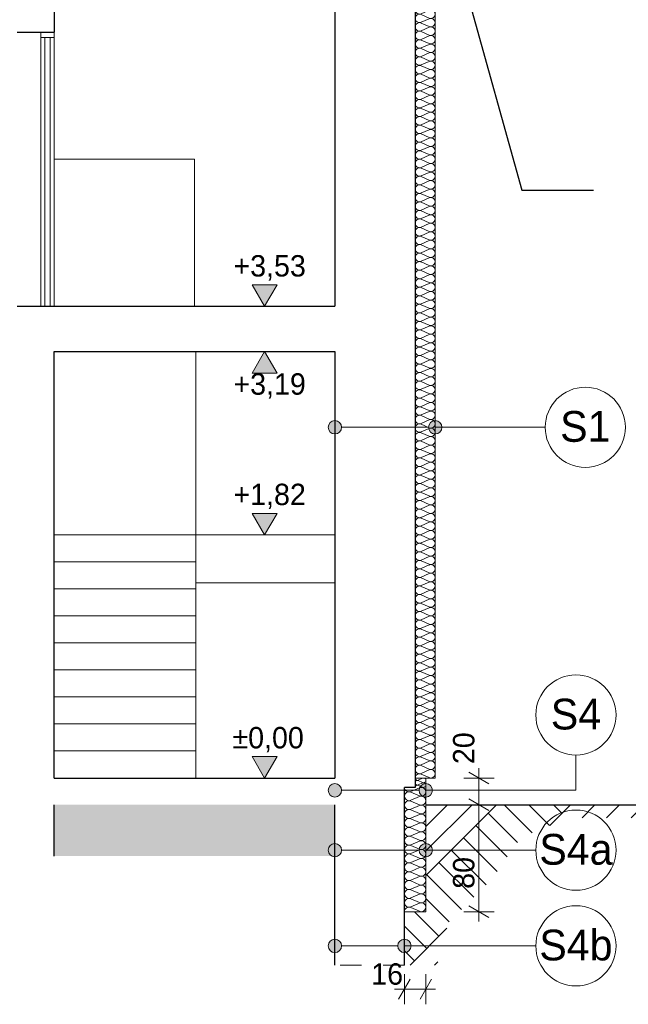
# Model space of a CAD drawing. Extents: x -547885 to -186295, y -25370 to 156194.
# Tile 106 of 256: x -474980 to -470429, y -14023 to -6656. Entities that reach past the tile are written whole.
import ezdxf

# ---------------------------------------------------------------- set-up
doc = ezdxf.new("R2010")
doc.units = 0
doc.header["$MEASUREMENT"] = 0
doc.linetypes.add('Przerywana', pattern=[320, 160, -160])
for name, color, linetype in [('Arch ocieplenie', 7, 'Continuous'), ('Arch opisy', 7, 'Continuous'), ('INWENT WYMIARY', 7, 'Continuous')]:
    doc.layers.add(name, color=color, linetype=linetype)
for name, color, linetype, lineweight in [('Arch ocieplenie_Nr_Pióra__100', 2, 'Continuous', 13), ('Arch opisy_Nr_Pióra__1', 7, 'Continuous', 25), ('Arch opisy_Nr_Pióra__21', 7, 'Continuous', 9), ('Arch stropy_Nr_Pióra__1', 7, 'Continuous', 25), ('arch wypelnienia_Nr_Pióra__18', 9, 'Continuous', 15), ('arch wypelnienia_Nr_Pióra__21', 7, 'Continuous', 9), ('INWENT OPISY_Nr_Pióra__21', 7, 'Continuous', 9), ('INWENT TEREN_Nr_Pióra__1', 7, 'Continuous', 25), ('INWENT WYMIARY_Nr_Pióra__21', 7, 'Continuous', 9), ('INWENT. DRZWI_Nr_Pióra__5', 7, 'Continuous', 13), ('INWENT.ŚCIANY_Nr_Pióra__1', 7, 'Continuous', 25), ('INWENT.ŚCIANY_Nr_Pióra__21', 7, 'Continuous', 9), ('Istniejące schody_Nr_Pióra__5', 7, 'Continuous', 13)]:
    doc.layers.add(name, color=color, linetype=linetype, lineweight=lineweight)
doc.layers.add('Arch ocieplenie_Nr_Pióra__9', color=7, linetype='Continuous', lineweight=9, true_color=0x3dad99)
doc.layers.add('Arch wykończenie_Nr_Pióra__3', color=7, linetype='Continuous', lineweight=18, true_color=0xff6600)
doc.styles.add('GENERATED_STYLE_2', font='txt')
doc.styles.add('GENERATED_STYLE_7', font='txt')
doc.dimstyles.new('GENERATED_STYLE__14', dxfattribs={"dimtxt": 0.18, "dimasz": 182.4, "dimexe": 0.18, "dimexo": 0.0625, "dimgap": 0.09, "dimtad": 0, "dimtih": 1, "dimtoh": 1, "dimdec": 4, "dimzin": 0, "dimdsep": 46, "dimcen": 0.09, "dimadec": 0, "dimazin": 0, "dimtfac": 1, "dimtdec": 4, "dimtmove": 0, "dimatfit": 3, "dimldrblk": 'ARROWHEAD_5', "dimfxl": 0, "dimtolj": 1, "dimtzin": 0, "dimarcsym": 0})
doc.dimstyles.new('GENERATED_STYLE__5', dxfattribs={"dimtxt": 160.000002, "dimasz": 114, "dimexe": 0.18, "dimexo": 0, "dimgap": 0.09, "dimtad": 1, "dimtih": 1, "dimtoh": 1, "dimdec": 0, "dimlfac": 0.1, "dimzin": 0, "dimdsep": 46, "dimtxsty": 'GENERATED_STYLE_2', "dimblk": 'ARROWHEAD_2', "dimblk1": 'ARROWHEAD_2', "dimblk2": 'ARROWHEAD_2', "dimcen": 0.09, "dimclrd": 7, "dimclre": 7, "dimclrt": 7, "dimazin": 0, "dimtfac": 1, "dimtdec": 4, "dimtmove": 0, "dimatfit": 3, "dimfxl": 0, "dimtolj": 1, "dimtzin": 0, "dimarcsym": 0})
doc.dimstyles.new('GENERATED_STYLE__6', dxfattribs={"dimtxt": 160.000002, "dimasz": 114, "dimexe": 0.18, "dimexo": 0, "dimgap": 0.09, "dimtad": 1, "dimdec": 0, "dimlfac": 0.1, "dimzin": 0, "dimdsep": 46, "dimtxsty": 'GENERATED_STYLE_2', "dimblk": 'ARROWHEAD_2', "dimblk1": 'ARROWHEAD_2', "dimblk2": 'ARROWHEAD_2', "dimcen": 0.09, "dimclrd": 7, "dimclre": 7, "dimclrt": 7, "dimazin": 0, "dimtfac": 1, "dimtdec": 4, "dimtmove": 2, "dimatfit": 3, "dimfxl": 0, "dimtolj": 1, "dimtzin": 0, "dimarcsym": 0})

# ---------------------------------------------------------------- blocks, each defined once
blk = doc.blocks.new('Izolacja cieplna 14_111', base_point=(-472023.3, -6199.6))
at = {"layer": 'Arch ocieplenie_Nr_Pióra__9', "linetype": 'Continuous'}
for p, q in [((-471918, -6202.3), (-471978.6, -6228.9)), ((-471978.6, -6234.2), (-471918, -6260.8)), ((-471918, -6266.2), (-471978.6, -6292.7)), ((-471978.6, -6298.1), (-471918, -6324.6)), ((-471918, -6330), (-471978.6, -6356.6)), ((-471978.6, -6361.9), (-471918, -6388.5)), ((-471918, -6393.9), (-471978.6, -6420.4)), ((-471978.6, -6425.8), (-471918, -6452.3)), ((-471918, -6457.7), (-471978.6, -6484.3)), ((-471978.6, -6489.6), (-471918, -6516.2)), ((-471918, -6521.6), (-471978.6, -6548.1)), ((-471978.6, -6553.5), (-471918, -6580.1)), ((-471918, -6585.4), (-471978.6, -6612)), ((-471978.6, -6617.3), (-471918, -6643.9)), ((-471918, -6649.3), (-471978.6, -6675.8)), ((-471978.6, -6681.2), (-471918, -6707.8)), ((-471918, -6713.1), (-471978.6, -6739.7)), ((-471978.6, -6745.1), (-471918, -6771.6)), ((-471918, -6777), (-471978.6, -6803.5)), ((-471978.6, -6808.9), (-471918, -6835.5)), ((-471918, -6840.8), (-471978.6, -6867.4)), ((-471978.6, -6872.8), (-471918, -6899.3)), ((-471918, -6904.7), (-471978.6, -6931.3)), ((-471978.6, -6936.6), (-471918, -6963.2)), ((-471918, -6968.5), (-471978.6, -6995.1)), ((-471978.6, -7000.5), (-471918, -7027)), ((-471918, -7032.4), (-471978.6, -7059)), ((-471978.6, -7064.3), (-471918, -7090.9)), ((-471918, -7096.3), (-471978.6, -7122.8)), ((-471978.6, -7128.2), (-471918, -7154.7)), ((-471918, -7160.1), (-471978.6, -7186.7)), ((-471978.6, -7192), (-471918, -7218.6)), ((-471918, -7224), (-471978.6, -7250.5)), ((-471978.6, -7255.9), (-471918, -7282.5)), ((-471918, -7287.8), (-471978.6, -7314.4)), ((-471978.6, -7319.7), (-471918, -7346.3)), ((-471918, -7351.7), (-471978.6, -7378.2)), ((-471978.6, -7383.6), (-471918, -7410.2)), ((-471918, -7415.5), (-471978.6, -7442.1)), ((-471978.6, -7447.5), (-471918, -7474)), ((-471918, -7479.4), (-471978.6, -7505.9)), ((-471978.6, -7511.3), (-471918, -7537.9)), ((-471918, -7543.2), (-471978.6, -7569.8)), ((-471978.6, -7575.2), (-471918, -7601.7)), ((-471918, -7607.1), (-471978.6, -7633.7)), ((-471978.6, -7639), (-471918, -7665.6)), ((-471918, -7670.9), (-471978.6, -7697.5)), ((-471978.6, -7702.9), (-471918, -7729.4)), ((-471918, -7734.8), (-471978.6, -7761.4)), ((-471978.6, -7766.7), (-471918, -7793.3)), ((-471918, -7798.7), (-471978.6, -7825.2)), ((-471978.6, -7830.6), (-471918, -7857.1)), ((-471918, -7862.5), (-471978.6, -7889.1)), ((-471978.6, -7894.4), (-471918, -7921)), ((-471918, -7926.4), (-471978.6, -7952.9)), ((-471978.6, -7958.3), (-471918, -7984.8)), ((-471918, -7990.2), (-471978.6, -8016.8)), ((-471978.6, -8022.1), (-471918, -8048.7)), ((-471918, -8054.1), (-471978.6, -8080.6)), ((-471978.6, -8086), (-471918, -8112.6)), ((-471918, -8117.9), (-471978.6, -8144.5)), ((-471978.6, -8149.8), (-471918, -8176.4)), ((-471918, -8181.8), (-471978.6, -8208.3)), ((-471978.6, -8213.7), (-471918, -8240.3)), ((-471918, -8245.6), (-471978.6, -8272.2)), ((-471978.6, -8277.6), (-471918, -8304.1)), ((-471918, -8309.5), (-471978.6, -8336)), ((-471978.6, -8341.4), (-471918, -8368)), ((-471918, -8373.3), (-471978.6, -8399.9)), ((-471978.6, -8405.3), (-471918, -8431.8)), ((-471918, -8437.2), (-471978.6, -8463.8)), ((-471978.6, -8469.1), (-471918, -8495.7)), ((-471918, -8501), (-471978.6, -8527.6)), ((-471978.6, -8533), (-471918, -8559.5)), ((-471918, -8564.9), (-471978.6, -8591.5)), ((-471978.6, -8596.8), (-471918, -8623.4)), ((-471918, -8628.8), (-471978.6, -8655.3)), ((-471978.6, -8660.7), (-471918, -8687.2)), ((-471918, -8692.6), (-471978.6, -8719.2)), ((-471978.6, -8724.5), (-471918, -8751.1)), ((-471918, -8756.5), (-471978.6, -8783)), ((-471978.6, -8788.4), (-471918, -8815)), ((-471918, -8820.3), (-471978.6, -8846.9)), ((-471978.6, -8852.2), (-471918, -8878.8)), ((-471918, -8884.2), (-471978.6, -8910.7)), ((-471978.6, -8916.1), (-471918, -8942.7)), ((-471918, -8948), (-471978.6, -8974.6)), ((-471978.6, -8980), (-471918, -9006.5)), ((-471918, -9011.9), (-471978.6, -9038.4)), ((-471978.6, -9043.8), (-471918, -9070.4)), ((-471918, -9075.7), (-471978.6, -9102.3)), ((-471978.6, -9107.7), (-471918, -9134.2)), ((-471918, -9139.6), (-471978.6, -9166.2)), ((-471978.6, -9171.5), (-471918, -9198.1)), ((-471918, -9203.4), (-471978.6, -9230)), ((-471978.6, -9235.4), (-471918, -9261.9)), ((-471918, -9267.3), (-471978.6, -9293.9)), ((-471978.6, -9299.2), (-471918, -9325.8)), ((-471918, -9331.2), (-471978.6, -9357.7)), ((-471978.6, -9363.1), (-471918, -9389.6)), ((-471918, -9395), (-471978.6, -9421.6)), ((-471978.6, -9426.9), (-471918, -9453.5)), ((-471918, -9458.9), (-471978.6, -9485.4)), ((-471978.6, -9490.8), (-471918, -9517.3)), ((-471918, -9522.7), (-471978.6, -9549.3)), ((-471978.6, -9554.6), (-471918, -9581.2)), ((-471918, -9586.6), (-471978.6, -9613.1)), ((-471978.6, -9618.5), (-471918, -9645.1)), ((-471918, -9650.4), (-471978.6, -9677)), ((-471978.6, -9682.3), (-471918, -9708.9)), ((-471918, -9714.3), (-471978.6, -9740.8)), ((-471978.6, -9746.2), (-471918, -9772.8)), ((-471918, -9778.1), (-471978.6, -9804.7)), ((-471978.6, -9810.1), (-471918, -9836.6)), ((-471918, -9842), (-471978.6, -9868.5)), ((-471978.6, -9873.9), (-471918, -9900.5)), ((-471918, -9905.8), (-471978.6, -9932.4)), ((-471978.6, -9937.8), (-471918, -9964.3)), ((-471918, -9969.7), (-471978.6, -9996.3)), ((-471978.6, -10001.6), (-471918, -10028.2)), ((-471918, -10033.5), (-471978.6, -10060.1)), ((-471978.6, -10065.5), (-471918, -10092)), ((-471918, -10097.4), (-471978.6, -10124)), ((-471978.6, -10129.3), (-471918, -10155.9)), ((-471918, -10161.3), (-471978.6, -10187.8)), ((-471978.6, -10193.2), (-471918, -10219.7)), ((-471918, -10225.1), (-471978.6, -10251.7)), ((-471978.6, -10257), (-471918, -10283.6)), ((-471918, -10289), (-471978.6, -10315.5)), ((-471978.6, -10320.9), (-471918, -10347.5)), ((-471918, -10352.8), (-471978.6, -10379.4)), ((-471978.6, -10384.7), (-471918, -10411.3)), ((-471918, -10416.7), (-471978.6, -10443.2)), ((-471978.6, -10448.6), (-471918, -10475.2)), ((-471918, -10480.5), (-471978.6, -10507.1)), ((-471978.6, -10512.5), (-471918, -10539)), ((-471918, -10544.4), (-471978.6, -10570.9)), ((-471978.6, -10576.3), (-471918, -10602.9)), ((-471918, -10608.2), (-471978.6, -10634.8)), ((-471978.6, -10640.2), (-471918, -10666.7)), ((-471918, -10672.1), (-471978.6, -10698.7)), ((-471978.6, -10704), (-471918, -10730.6)), ((-471918, -10735.9), (-471978.6, -10762.5)), ((-471978.6, -10767.9), (-471918, -10794.4)), ((-471918, -10799.8), (-471978.6, -10826.4)), ((-471978.6, -10831.7), (-471918, -10858.3)), ((-471918, -10863.7), (-471978.6, -10890.2)), ((-471978.6, -10895.6), (-471918, -10922.1)), ((-471918, -10927.5), (-471978.6, -10954.1)), ((-471978.6, -10959.4), (-471918, -10986)), ((-471918, -10991.4), (-471978.6, -11017.9)), ((-471978.6, -11023.3), (-471918, -11049.8)), ((-471918, -11055.2), (-471978.6, -11081.8)), ((-471978.6, -11087.1), (-471918, -11113.7)), ((-471918, -11119.1), (-471978.6, -11145.6)), ((-471978.6, -11151), (-471918, -11177.6)), ((-471918, -11182.9), (-471978.6, -11209.5)), ((-471978.6, -11214.8), (-471918, -11241.4)), ((-471918, -11246.8), (-471978.6, -11273.3)), ((-471978.6, -11278.7), (-471918, -11305.3)), ((-471918, -11310.6), (-471978.6, -11337.2)), ((-471978.6, -11342.6), (-471918, -11369.1)), ((-471918, -11374.5), (-471978.6, -11401)), ((-471978.6, -11406.4), (-471918, -11433)), ((-471918, -11438.3), (-471978.6, -11464.9)), ((-471978.6, -11470.3), (-471918, -11496.8)), ((-471918, -11502.2), (-471978.6, -11528.8)), ((-471978.6, -11534.1), (-471918, -11560.7)), ((-471918, -11566), (-471978.6, -11592.6)), ((-471978.6, -11598), (-471918, -11624.5)), ((-471918, -11629.9), (-471978.6, -11656.5)), ((-471978.6, -11661.8), (-471918, -11688.4)), ((-471918, -11693.8), (-471978.6, -11720.3)), ((-471978.6, -11725.7), (-471918, -11752.2)), ((-471918, -11757.6), (-471978.6, -11784.2)), ((-471978.6, -11789.5), (-471918, -11816.1)), ((-471918, -11821.5), (-471978.6, -11848)), ((-471978.6, -11853.4), (-471918, -11880)), ((-471918, -11885.3), (-471978.6, -11911.9)), ((-471978.6, -11917.2), (-471918, -11943.8)), ((-471918, -11949.2), (-471978.6, -11975.7)), ((-471978.6, -11981.1), (-471918, -12007.7)), ((-471918, -12013), (-471978.6, -12039.6)), ((-471978.6, -12045), (-471918, -12071.5)), ((-471918, -12076.9), (-471978.6, -12103.4)), ((-471978.6, -12108.8), (-471918, -12135.4)), ((-471918, -12140.7), (-471978.6, -12167.3)), ((-471978.6, -12172.7), (-471918, -12199.2)), ((-471918, -12204.6), (-471978.6, -12231.2)), ((-471978.6, -12236.5), (-471918, -12263.1)), ((-471918, -12268.4), (-471978.6, -12295)), ((-471978.6, -12300.4), (-471918, -12326.9))]:
    blk.add_line(p, q, dxfattribs=at)
for centre, start_param, end_param in [((-471991.4, -6263.5), 2.7288, 6.695979), ((-471991.4, -6199.6), 4.712389, 6.695979), ((-471905.2, -6231.5), 5.870392, 9.837571), ((-471905.2, -6295.4), 5.870392, 9.837571), ((-471991.4, -6327.3), 2.7288, 6.695979), ((-471905.2, -6359.2), 5.870392, 9.837571), ((-471991.4, -6391.2), 2.7288, 6.695979), ((-471905.2, -6423.1), 5.870392, 9.837571), ((-471991.4, -6455), 2.7288, 6.695979), ((-471905.2, -6487), 5.870392, 9.837571), ((-471991.4, -6518.9), 2.7288, 6.695979), ((-471991.4, -6582.7), 2.7288, 6.695979), ((-471905.2, -6550.8), 5.870392, 9.837571), ((-471991.4, -6646.6), 2.7288, 6.695979), ((-471905.2, -6614.7), 5.870392, 9.837571), ((-471991.4, -6710.4), 2.7288, 6.695979), ((-471905.2, -6678.5), 5.870392, 9.837571), ((-471991.4, -6774.3), 2.7288, 6.695979), ((-471905.2, -6742.4), 5.870392, 9.837571), ((-471905.2, -6806.2), 5.870392, 9.837571), ((-471991.4, -6838.2), 2.7288, 6.695979), ((-471905.2, -6870.1), 5.870392, 9.837571), ((-471991.4, -6902), 2.7288, 6.695979), ((-471905.2, -6933.9), 5.870392, 9.837571), ((-471991.4, -6965.9), 2.7288, 6.695979), ((-471991.4, -7029.7), 2.7288, 6.695979), ((-471905.2, -6997.8), 5.870392, 9.837571), ((-471991.4, -7093.6), 2.7288, 6.695979), ((-471905.2, -7061.6), 5.870392, 9.837571), ((-471991.4, -7157.4), 2.7288, 6.695979), ((-471905.2, -7125.5), 5.870392, 9.837571), ((-471991.4, -7221.3), 2.7288, 6.695979), ((-471905.2, -7189.4), 5.870392, 9.837571), ((-471905.2, -7253.2), 5.870392, 9.837571), ((-471991.4, -7285.1), 2.7288, 6.695979), ((-471905.2, -7317.1), 5.870392, 9.837571), ((-471991.4, -7349), 2.7288, 6.695979), ((-471905.2, -7380.9), 5.870392, 9.837571), ((-471991.4, -7412.8), 2.7288, 6.695979), ((-471905.2, -7444.8), 5.870392, 9.837571), ((-471991.4, -7476.7), 2.7288, 6.695979), ((-471991.4, -7540.6), 2.7288, 6.695979), ((-471905.2, -7508.6), 5.870392, 9.837571), ((-471991.4, -7604.4), 2.7288, 6.695979), ((-471905.2, -7572.5), 5.870392, 9.837571), ((-471991.4, -7668.3), 2.7288, 6.695979), ((-471905.2, -7636.3), 5.870392, 9.837571), ((-471991.4, -7732.1), 2.7288, 6.695979), ((-471905.2, -7700.2), 5.870392, 9.837571), ((-471905.2, -7764), 5.870392, 9.837571), ((-471991.4, -7796), 2.7288, 6.695979), ((-471905.2, -7827.9), 5.870392, 9.837571), ((-471991.4, -7859.8), 2.7288, 6.695979), ((-471905.2, -7891.7), 5.870392, 9.837571), ((-471991.4, -7923.7), 2.7288, 6.695979), ((-471991.4, -7987.5), 2.7288, 6.695979), ((-471905.2, -7955.6), 5.870392, 9.837571), ((-471991.4, -8051.4), 2.7288, 6.695979), ((-471905.2, -8019.5), 5.870392, 9.837571), ((-471991.4, -8115.2), 2.7288, 6.695979), ((-471905.2, -8083.3), 5.870392, 9.837571), ((-471991.4, -8179.1), 2.7288, 6.695979), ((-471905.2, -8147.2), 5.870392, 9.837571), ((-471905.2, -8211), 5.870392, 9.837571), ((-471991.4, -8242.9), 2.7288, 6.695979), ((-471905.2, -8274.9), 5.870392, 9.837571), ((-471991.4, -8306.8), 2.7288, 6.695979), ((-471905.2, -8338.7), 5.870392, 9.837571), ((-471991.4, -8370.7), 2.7288, 6.695979), ((-471905.2, -8402.6), 5.870392, 9.837571), ((-471991.4, -8434.5), 2.7288, 6.695979), ((-471991.4, -8498.4), 2.7288, 6.695979), ((-471905.2, -8466.4), 5.870392, 9.837571), ((-471991.4, -8562.2), 2.7288, 6.695979), ((-471905.2, -8530.3), 5.870392, 9.837571), ((-471991.4, -8626.1), 2.7288, 6.695979), ((-471905.2, -8594.1), 5.870392, 9.837571), ((-471991.4, -8689.9), 2.7288, 6.695979), ((-471905.2, -8658), 5.870392, 9.837571), ((-471905.2, -8721.9), 5.870392, 9.837571), ((-471991.4, -8753.8), 2.7288, 6.695979), ((-471905.2, -8785.7), 5.870392, 9.837571), ((-471991.4, -8817.6), 2.7288, 6.695979), ((-471905.2, -8849.6), 5.870392, 9.837571), ((-471991.4, -8881.5), 2.7288, 6.695979), ((-471991.4, -8945.3), 2.7288, 6.695979), ((-471905.2, -8913.4), 5.870392, 9.837571), ((-471991.4, -9009.2), 2.7288, 6.695979), ((-471905.2, -8977.3), 5.870392, 9.837571), ((-471991.4, -9073.1), 2.7288, 6.695979), ((-471905.2, -9041.1), 5.870392, 9.837571), ((-471991.4, -9136.9), 2.7288, 6.695979), ((-471905.2, -9105), 5.870392, 9.837571), ((-471905.2, -9168.8), 5.870392, 9.837571), ((-471991.4, -9200.8), 2.7288, 6.695979), ((-471905.2, -9232.7), 5.870392, 9.837571), ((-471991.4, -9264.6), 2.7288, 6.695979), ((-471905.2, -9296.5), 5.870392, 9.837571), ((-471991.4, -9328.5), 2.7288, 6.695979), ((-471905.2, -9360.4), 5.870392, 9.837571), ((-471991.4, -9392.3), 2.7288, 6.695979), ((-471991.4, -9456.2), 2.7288, 6.695979), ((-471905.2, -9424.2), 5.870392, 9.837571), ((-471991.4, -9520), 2.7288, 6.695979), ((-471905.2, -9488.1), 5.870392, 9.837571), ((-471991.4, -9583.9), 2.7288, 6.695979), ((-471905.2, -9552), 5.870392, 9.837571), ((-471991.4, -9647.7), 2.7288, 6.695979), ((-471905.2, -9615.8), 5.870392, 9.837571), ((-471905.2, -9679.7), 5.870392, 9.837571), ((-471991.4, -9711.6), 2.7288, 6.695979), ((-471905.2, -9743.5), 5.870392, 9.837571), ((-471991.4, -9775.4), 2.7288, 6.695979), ((-471905.2, -9807.4), 5.870392, 9.837571), ((-471991.4, -9839.3), 2.7288, 6.695979), ((-471991.4, -9903.2), 2.7288, 6.695979), ((-471905.2, -9871.2), 5.870392, 9.837571), ((-471991.4, -9967), 2.7288, 6.695979), ((-471905.2, -9935.1), 5.870392, 9.837571), ((-471991.4, -10030.9), 2.7288, 6.695979), ((-471905.2, -9998.9), 5.870392, 9.837571), ((-471991.4, -10094.7), 2.7288, 6.695979), ((-471905.2, -10062.8), 5.870392, 9.837571), ((-471905.2, -10126.6), 5.870392, 9.837571), ((-471991.4, -10158.6), 2.7288, 6.695979), ((-471905.2, -10190.5), 5.870392, 9.837571), ((-471991.4, -10222.4), 2.7288, 6.695979), ((-471905.2, -10254.4), 5.870392, 9.837571), ((-471991.4, -10286.3), 2.7288, 6.695979), ((-471905.2, -10318.2), 5.870392, 9.837571), ((-471991.4, -10350.1), 2.7288, 6.695979), ((-471991.4, -10414), 2.7288, 6.695979), ((-471905.2, -10382.1), 5.870392, 9.837571), ((-471991.4, -10477.8), 2.7288, 6.695979), ((-471905.2, -10445.9), 5.870392, 9.837571), ((-471991.4, -10541.7), 2.7288, 6.695979), ((-471905.2, -10509.8), 5.870392, 9.837571), ((-471991.4, -10605.6), 2.7288, 6.695979), ((-471905.2, -10573.6), 5.870392, 9.837571), ((-471905.2, -10637.5), 5.870392, 9.837571), ((-471991.4, -10669.4), 2.7288, 6.695979), ((-471905.2, -10701.3), 5.870392, 9.837571), ((-471991.4, -10733.3), 2.7288, 6.695979), ((-471905.2, -10765.2), 5.870392, 9.837571), ((-471991.4, -10797.1), 2.7288, 6.695979), ((-471991.4, -10861), 2.7288, 6.695979), ((-471905.2, -10829), 5.870392, 9.837571), ((-471991.4, -10924.8), 2.7288, 6.695979), ((-471905.2, -10892.9), 5.870392, 9.837571), ((-471991.4, -10988.7), 2.7288, 6.695979), ((-471905.2, -10956.7), 5.870392, 9.837571), ((-471991.4, -11052.5), 2.7288, 6.695979), ((-471905.2, -11020.6), 5.870392, 9.837571), ((-471991.4, -11116.4), 2.7288, 6.695979), ((-471905.2, -11084.5), 5.870392, 9.837571), ((-471905.2, -11148.3), 5.870392, 9.837571), ((-471991.4, -11180.2), 2.7288, 6.695979), ((-471905.2, -11212.2), 5.870392, 9.837571), ((-471991.4, -11244.1), 2.7288, 6.695979), ((-471905.2, -11276), 5.870392, 9.837571), ((-471991.4, -11307.9), 2.7288, 6.695979), ((-471991.4, -11371.8), 2.7288, 6.695979), ((-471905.2, -11339.9), 5.870392, 9.837571), ((-471991.4, -11435.7), 2.7288, 6.695979), ((-471905.2, -11403.7), 5.870392, 9.837571), ((-471991.4, -11499.5), 2.7288, 6.695979), ((-471905.2, -11467.6), 5.870392, 9.837571), ((-471991.4, -11563.4), 2.7288, 6.695979), ((-471905.2, -11531.4), 5.870392, 9.837571), ((-471905.2, -11595.3), 5.870392, 9.837571), ((-471991.4, -11627.2), 2.7288, 6.695979), ((-471905.2, -11659.1), 5.870392, 9.837571), ((-471991.4, -11691.1), 2.7288, 6.695979), ((-471905.2, -11723), 5.870392, 9.837571), ((-471991.4, -11754.9), 2.7288, 6.695979), ((-471991.4, -11818.8), 2.7288, 6.695979), ((-471905.2, -11786.9), 5.870392, 9.837571), ((-471991.4, -11882.6), 2.7288, 6.695979), ((-471905.2, -11850.7), 5.870392, 9.837571), ((-471991.4, -11946.5), 2.7288, 6.695979), ((-471905.2, -11914.6), 5.870392, 9.837571), ((-471991.4, -12010.3), 2.7288, 6.695979), ((-471905.2, -11978.4), 5.870392, 9.837571), ((-471991.4, -12074.2), 2.7288, 6.695979), ((-471905.2, -12042.3), 5.870392, 9.837571), ((-471905.2, -12106.1), 5.870392, 9.837571), ((-471991.4, -12138.1), 2.7288, 6.695979), ((-471905.2, -12170), 5.870392, 9.837571), ((-471991.4, -12201.9), 2.7288, 6.695979), ((-471905.2, -12233.8), 5.870392, 9.837571), ((-471991.4, -12265.8), 2.7288, 6.695979), ((-471991.4, -12329.6), 2.7288, 4.712389), ((-471905.2, -12297.7), 5.870392, 9.837571)]:
    blk.add_ellipse(centre, major_axis=(0, -31.9), ratio=0.999205, start_param=start_param, end_param=end_param, dxfattribs=at)
blk = doc.blocks.new('Izolacja cieplna 14_121', base_point=(-472103.3, -13329.6))
at = {"layer": 'Arch ocieplenie_Nr_Pióra__100', "linetype": 'Continuous'}
for p, q in [((-472055.6, -12430), (-471991, -12402.4)), ((-471991, -12463.3), (-472055.6, -12435.6)), ((-472055.6, -12496.5), (-471991, -12468.8)), ((-471991, -12529.7), (-472055.6, -12502)), ((-472055.6, -12562.9), (-471991, -12535.3)), ((-471991, -12596.1), (-472055.6, -12568.5)), ((-472055.6, -12629.3), (-471991, -12601.7)), ((-471991, -12662.5), (-472055.6, -12634.9)), ((-472055.6, -12695.8), (-471991, -12668.1)), ((-471991, -12729), (-472055.6, -12701.3)), ((-472055.6, -12762.2), (-471991, -12734.5)), ((-471991, -12795.4), (-472055.6, -12767.8)), ((-472055.6, -12828.6), (-471991, -12801)), ((-471991, -12861.8), (-472055.6, -12834.2)), ((-472055.6, -12895), (-471991, -12867.4)), ((-471991, -12928.3), (-472055.6, -12900.6)), ((-472055.6, -12961.5), (-471991, -12933.8)), ((-471991, -12994.7), (-472055.6, -12967)), ((-472055.6, -13027.9), (-471991, -13000.3)), ((-471991, -13061.1), (-472055.6, -13033.5)), ((-472055.6, -13094.3), (-471991, -13066.7)), ((-471991, -13127.5), (-472055.6, -13099.9)), ((-472055.6, -13160.8), (-471991, -13133.1)), ((-471991, -13194), (-472055.6, -13166.3)), ((-472055.6, -13227.2), (-471991, -13199.5)), ((-471991, -13260.4), (-472055.6, -13232.8)), ((-472055.6, -13293.6), (-471991, -13266)), ((-471991, -13326.8), (-472055.6, -13299.2))]:
    blk.add_line(p, q, dxfattribs=at)
for centre, start_param, end_param in [((-472069.3, -12466), 4.299595, 8.266774), ((-472069.3, -12399.6), 6.283185, 8.266774), ((-471977.4, -12432.8), 1.158003, 5.125183), ((-472069.3, -12532.5), 4.299595, 8.266774), ((-471977.4, -12499.3), 1.158003, 5.125183), ((-472069.3, -12598.9), 4.299595, 8.266774), ((-471977.4, -12565.7), 1.158003, 5.125183), ((-471977.4, -12632.1), 1.158003, 5.125183), ((-472069.3, -12665.3), 4.299595, 8.266774), ((-471977.4, -12698.5), 1.158003, 5.125183), ((-472069.3, -12731.8), 4.299595, 8.266774), ((-471977.4, -12765), 1.158003, 5.125183), ((-472069.3, -12798.2), 4.299595, 8.266774), ((-471977.4, -12831.4), 1.158003, 5.125183), ((-472069.3, -12864.6), 4.299595, 8.266774), ((-471977.4, -12897.8), 1.158003, 5.125183), ((-472069.3, -12931), 4.299595, 8.266774), ((-472069.3, -12997.5), 4.299595, 8.266774), ((-471977.4, -12964.3), 1.158003, 5.125183), ((-472069.3, -13063.9), 4.299595, 8.266774), ((-471977.4, -13030.7), 1.158003, 5.125183), ((-472069.3, -13130.3), 4.299595, 8.266774), ((-471977.4, -13097.1), 1.158003, 5.125183), ((-472069.3, -13196.8), 4.299595, 8.266774), ((-471977.4, -13163.5), 1.158003, 5.125183), ((-472069.3, -13263.2), 4.299595, 8.266774), ((-471977.4, -13230), 1.158003, 5.125183), ((-472069.3, -13329.6), 4.299596, 6.283185), ((-471977.4, -13296.4), 1.158003, 5.125183)]:
    blk.add_ellipse(centre, major_axis=(-34, 0), ratio=0.976056, start_param=start_param, end_param=end_param, dxfattribs=at)
blk = doc.blocks.new('Izolacja cieplna 14_122', base_point=(-472023.3, -12399.6))
at = {"layer": 'Arch ocieplenie_Nr_Pióra__100', "linetype": 'Continuous'}
for p, q in [((-471999.5, -12345.6), (-471967.2, -12331.1)), ((-471967.2, -12363.1), (-471999.5, -12348.6)), ((-471999.5, -12380.6), (-471967.2, -12366.1)), ((-471967.2, -12398.1), (-471999.5, -12383.6))]:
    blk.add_line(p, q, dxfattribs=at)
for centre, start_param, end_param in [((-472006.3, -12364.6), 5.870392, 9.837571), ((-472006.3, -12329.6), 1.570796, 3.554385), ((-471960.3, -12347.1), 2.728799, 6.695979), ((-471960.3, -12382.1), 2.728799, 6.695979), ((-472006.3, -12399.6), 5.870392, 7.853982)]:
    blk.add_ellipse(centre, major_axis=(0, 17.5), ratio=0.972244, start_param=start_param, end_param=end_param, dxfattribs=at)
blk = doc.blocks.new('Wymiary_32', base_point=(-473148.5, -12329.6))
at = {"layer": 'INWENT WYMIARY_Nr_Pióra__21', "linetype": 'Continuous'}
blk.add_hatch(color=256, dxfattribs=at).paths.add_polyline_path([(-473148.5, -12329.6), (-473241.3, -12169.6), (-473055.7, -12169.6)], flags=0)
for p, q in [((-473148.5, -12329.6), (-473241.3, -12169.6)), ((-473241.3, -12169.6), (-473055.7, -12169.6)), ((-473055.7, -12169.6), (-473148.5, -12329.6)), ((-473148.5, -12329.6), (-473268.5, -12329.6)), ((-473148.5, -12329.6), (-473028.5, -12329.6))]:
    blk.add_line(p, q, dxfattribs=at)
at = {"layer": 'INWENT WYMIARY_Nr_Pióra__21', "insert": (-473389.4, -12137.6), "char_height": 160, "attachment_point": 7, "style": 'GENERATED_STYLE_2'}
blk.add_mtext('{±0,00}', dxfattribs=at)
blk = doc.blocks.new('Wymiary_33', base_point=(-473148.5, -10509.6))
at = {"layer": 'INWENT WYMIARY_Nr_Pióra__21', "linetype": 'Continuous'}
blk.add_hatch(color=256, dxfattribs=at).paths.add_polyline_path([(-473148.5, -10509.6), (-473241.3, -10349.6), (-473055.7, -10349.6)], flags=0)
for p, q in [((-473148.5, -10509.6), (-473241.3, -10349.6)), ((-473241.3, -10349.6), (-473055.7, -10349.6)), ((-473055.7, -10349.6), (-473148.5, -10509.6)), ((-473148.5, -10509.6), (-473268.5, -10509.6)), ((-473148.5, -10509.6), (-473028.5, -10509.6))]:
    blk.add_line(p, q, dxfattribs=at)
at = {"layer": 'INWENT WYMIARY_Nr_Pióra__21', "insert": (-473381.9, -10317.6), "char_height": 160, "attachment_point": 7, "style": 'GENERATED_STYLE_2'}
blk.add_mtext('{+1,82}', dxfattribs=at)
blk = doc.blocks.new('Wymiary_34', base_point=(-473148.5, -8799.6))
at = {"layer": 'INWENT WYMIARY_Nr_Pióra__21', "linetype": 'Continuous'}
blk.add_hatch(color=256, dxfattribs=at).paths.add_polyline_path([(-473148.5, -8799.6), (-473241.3, -8639.6), (-473055.7, -8639.6)], flags=0)
for p, q in [((-473148.5, -8799.6), (-473241.3, -8639.6)), ((-473241.3, -8639.6), (-473055.7, -8639.6)), ((-473055.7, -8639.6), (-473148.5, -8799.6)), ((-473148.5, -8799.6), (-473268.5, -8799.6)), ((-473148.5, -8799.6), (-473028.5, -8799.6))]:
    blk.add_line(p, q, dxfattribs=at)
at = {"layer": 'INWENT WYMIARY_Nr_Pióra__21', "insert": (-473381.9, -8607.6), "char_height": 160, "attachment_point": 7, "style": 'GENERATED_STYLE_2'}
blk.add_mtext('{+3,53}', dxfattribs=at)
blk = doc.blocks.new('Wymiary_35', base_point=(-473148.5, -9139.6))
at = {"layer": 'INWENT WYMIARY_Nr_Pióra__21', "linetype": 'Continuous'}
blk.add_hatch(color=256, dxfattribs=at).paths.add_polyline_path([(-473148.5, -9139.6), (-473241.3, -9299.6), (-473055.7, -9299.6)], flags=0)
for p, q in [((-473148.5, -9139.6), (-473268.5, -9139.6)), ((-473148.5, -9139.6), (-473241.3, -9299.6)), ((-473148.5, -9139.6), (-473028.5, -9139.6)), ((-473055.7, -9299.6), (-473148.5, -9139.6)), ((-473241.3, -9299.6), (-473055.7, -9299.6))]:
    blk.add_line(p, q, dxfattribs=at)
at = {"layer": 'INWENT WYMIARY_Nr_Pióra__21', "insert": (-473381.9, -9491.6), "char_height": 160, "attachment_point": 7, "style": 'GENERATED_STYLE_2'}
blk.add_mtext('{+3,19}', dxfattribs=at)
blk = doc.blocks.new('*D506')
at = {"layer": 'INWENT WYMIARY_Nr_Pióra__21', "linetype": 'Continuous'}
for p, q in [((-471620.9, -12486.3), (-471470.9, -12572.9)), ((-471433.4, -12529.6), (-471658.4, -12529.6)), ((-471545.9, -13329.6), (-471545.9, -12529.6)), ((-471433.4, -13329.6), (-471658.4, -13329.6)), ((-471620.9, -13286.3), (-471470.9, -13372.9)), ((-471545.9, -13403), (-471545.9, -13329.6))]:
    blk.add_line(p, q, dxfattribs=at)
at = {"layer": 'INWENT WYMIARY_Nr_Pióra__21', "char_height": 160, "attachment_point": 7, "rotation": 90, "style": 'GENERATED_STYLE_2'}
for s, insert in [('{20}', (-471577.9, -12225.6)), ('{80}', (-471577.9, -13158.5))]:
    blk.add_mtext(s, dxfattribs=dict(at, insert=insert))
blk = doc.blocks.new('ARROWHEAD_2')
at = {"color": 0, "linetype": 'Continuous', "lineweight": 0}
for p, q in [((-0.378, -0.655), (0.378, 0.655)), ((0, 0), (-1, 0))]:
    blk.add_line(p, q, dxfattribs=at)
blk = doc.blocks.new('*D507')
at = {"layer": 'INWENT WYMIARY_Nr_Pióra__21', "linetype": 'Continuous'}
for p, q in [((-471470.9, -12372.9), (-471620.9, -12286.3)), ((-471545.9, -12329.6), (-471545.9, -12256.3)), ((-471433.4, -12329.6), (-471658.4, -12329.6)), ((-471545.9, -12529.6), (-471545.9, -12329.6)), ((-471620.9, -12486.3), (-471470.9, -12572.9)), ((-471433.4, -12529.6), (-471658.4, -12529.6))]:
    blk.add_line(p, q, dxfattribs=at)
at = {"layer": 'INWENT WYMIARY_Nr_Pióra__21', "char_height": 160, "attachment_point": 7, "rotation": 90, "style": 'GENERATED_STYLE_2'}
for s, insert in [('{20}', (-471577.9, -12225.6)), ('{80}', (-471577.9, -13158.5))]:
    blk.add_mtext(s, dxfattribs=dict(at, insert=insert))
blk = doc.blocks.new('*D539')
at = {"layer": 'INWENT WYMIARY_Nr_Pióra__21', "linetype": 'Continuous'}
for p, q in [((-472060, -13835.1), (-472146.6, -13985.1)), ((-472103.3, -14022.6), (-472103.3, -13797.6)), ((-471986.6, -13985.1), (-471900, -13835.1)), ((-471943.3, -14022.6), (-471943.3, -13797.6)), ((-472176.7, -13910.1), (-472103.3, -13910.1)), ((-472103.3, -13910.1), (-471943.3, -13910.1)), ((-471943.3, -13910.1), (-471870, -13910.1))]:
    blk.add_line(p, q, dxfattribs=at)
at = {"layer": 'INWENT WYMIARY_Nr_Pióra__21', "insert": (-472351.5, -13878.1), "char_height": 160, "attachment_point": 7, "style": 'GENERATED_STYLE_2'}
blk.add_mtext('{16}', dxfattribs=at)
blk = doc.blocks.new('ARROWHEAD_5')
at = {"color": 0, "linetype": 'Continuous', "lineweight": 0}
blk.add_line((0, 0), (-1, 0), dxfattribs=at)
blk.add_solid([(-1, 0.2679), (0, 0), (-1, -0.2679), (-1, 0.2679)], dxfattribs=at)
blk = doc.blocks.new('Linia_72', base_point=(-471873.3, -9705.7))
at = {"layer": 'Arch opisy_Nr_Pióra__21', "linetype": 'Continuous'}
blk.add_line((-471873.3, -9705.7), (-471050.7, -9705.7), dxfattribs=at)
blk.add_circle((-470750.7, -9705.7), 300, dxfattribs=at)
blk = doc.blocks.new('Linia_73', base_point=(-472623.3, -9705.7))
at = {"layer": 'Arch opisy_Nr_Pióra__21', "linetype": 'Continuous'}
for points in [[(-472573.3, -9705.7), (-472577.1, -9686.5), (-472588, -9670.3), (-472604.2, -9659.5), (-472623.3, -9655.7), (-472642.5, -9659.5), (-472658.7, -9670.3), (-472669.5, -9686.5), (-472673.3, -9705.7), (-472669.5, -9724.8), (-472658.7, -9741), (-472642.5, -9751.9), (-472623.3, -9755.7), (-472604.2, -9751.9), (-472588, -9741), (-472577.1, -9724.8)], [(-471823.3, -9705.7), (-471827.1, -9686.5), (-471838, -9670.3), (-471854.2, -9659.5), (-471873.3, -9655.7), (-471892.5, -9659.5), (-471908.7, -9670.3), (-471919.5, -9686.5), (-471923.3, -9705.7), (-471919.5, -9724.8), (-471908.7, -9741), (-471892.5, -9751.9), (-471873.3, -9755.7), (-471854.2, -9751.9), (-471838, -9741), (-471827.1, -9724.8)]]:
    blk.add_hatch(color=256, dxfattribs=at).paths.add_polyline_path(points, flags=0)
blk.add_line((-472573.3, -9705.7), (-471923.3, -9705.7), dxfattribs=at)
for centre in [(-472623.3, -9705.7), (-471873.3, -9705.7)]:
    blk.add_circle(centre, 50, dxfattribs=at)
blk = doc.blocks.new('Linia_91', base_point=(-472623.3, -12421.7))
at = {"layer": 'Arch opisy_Nr_Pióra__21', "linetype": 'Continuous'}
for points in [[(-472573.3, -12421.7), (-472577.1, -12402.6), (-472588, -12386.3), (-472604.2, -12375.5), (-472623.3, -12371.7), (-472642.5, -12375.5), (-472658.7, -12386.3), (-472669.5, -12402.6), (-472673.3, -12421.7), (-472669.5, -12440.8), (-472658.7, -12457.1), (-472642.5, -12467.9), (-472623.3, -12471.7), (-472604.2, -12467.9), (-472588, -12457.1), (-472577.1, -12440.8)], [(-471893.3, -12421.7), (-471897.1, -12402.6), (-471908, -12386.3), (-471924.2, -12375.5), (-471943.3, -12371.7), (-471962.5, -12375.5), (-471978.7, -12386.3), (-471989.5, -12402.6), (-471993.3, -12421.7), (-471989.5, -12440.8), (-471978.7, -12457.1), (-471962.5, -12467.9), (-471943.3, -12471.7), (-471924.2, -12467.9), (-471908, -12457.1), (-471897.1, -12440.8)]]:
    blk.add_hatch(color=256, dxfattribs=at).paths.add_polyline_path(points, flags=0)
blk.add_line((-472573.3, -12421.7), (-471993.3, -12421.7), dxfattribs=at)
for centre in [(-472623.3, -12421.7), (-471943.3, -12421.7)]:
    blk.add_circle(centre, 50, dxfattribs=at)
blk = doc.blocks.new('Linia_94', base_point=(-472623.3, -12869.4))
at = {"layer": 'Arch opisy_Nr_Pióra__21', "linetype": 'Continuous'}
for points in [[(-472573.3, -12869.4), (-472577.1, -12850.3), (-472588, -12834.1), (-472604.2, -12823.2), (-472623.3, -12819.4), (-472642.5, -12823.2), (-472658.7, -12834.1), (-472669.5, -12850.3), (-472673.3, -12869.4), (-472669.5, -12888.6), (-472658.7, -12904.8), (-472642.5, -12915.6), (-472623.3, -12919.4), (-472604.2, -12915.6), (-472588, -12904.8), (-472577.1, -12888.6)], [(-471893.3, -12869.4), (-471897.1, -12850.3), (-471908, -12834.1), (-471924.2, -12823.2), (-471943.3, -12819.4), (-471962.5, -12823.2), (-471978.7, -12834.1), (-471989.5, -12850.3), (-471993.3, -12869.4), (-471989.5, -12888.6), (-471978.7, -12904.8), (-471962.5, -12915.6), (-471943.3, -12919.4), (-471924.2, -12915.6), (-471908, -12904.8), (-471897.1, -12888.6)]]:
    blk.add_hatch(color=256, dxfattribs=at).paths.add_polyline_path(points, flags=0)
blk.add_line((-472573.3, -12869.4), (-471993.3, -12869.4), dxfattribs=at)
for centre in [(-472623.3, -12869.4), (-471943.3, -12869.4)]:
    blk.add_circle(centre, 50, dxfattribs=at)
blk = doc.blocks.new('Linia_95', base_point=(-471943.3, -12869.4))
at = {"layer": 'Arch opisy_Nr_Pióra__21', "linetype": 'Continuous'}
blk.add_line((-471943.3, -12869.4), (-471120.7, -12869.4), dxfattribs=at)
blk.add_circle((-470820.7, -12869.4), 300, dxfattribs=at)
blk = doc.blocks.new('Linia_96', base_point=(-472623.3, -13585.5))
at = {"layer": 'Arch opisy_Nr_Pióra__21', "linetype": 'Continuous'}
for points in [[(-472573.3, -13585.5), (-472577.1, -13566.3), (-472588, -13550.1), (-472604.2, -13539.3), (-472623.3, -13535.5), (-472642.5, -13539.3), (-472658.7, -13550.1), (-472669.5, -13566.3), (-472673.3, -13585.5), (-472669.5, -13604.6), (-472658.7, -13620.8), (-472642.5, -13631.7), (-472623.3, -13635.5), (-472604.2, -13631.7), (-472588, -13620.8), (-472577.1, -13604.6)], [(-472053.3, -13585.5), (-472057.1, -13566.3), (-472068, -13550.1), (-472084.2, -13539.3), (-472103.3, -13535.5), (-472122.5, -13539.3), (-472138.7, -13550.1), (-472149.5, -13566.3), (-472153.3, -13585.5), (-472149.5, -13604.6), (-472138.7, -13620.8), (-472122.5, -13631.7), (-472103.3, -13635.5), (-472084.2, -13631.7), (-472068, -13620.8), (-472057.1, -13604.6)]]:
    blk.add_hatch(color=256, dxfattribs=at).paths.add_polyline_path(points, flags=0)
blk.add_line((-472573.3, -13585.5), (-472153.3, -13585.5), dxfattribs=at)
for centre in [(-472623.3, -13585.5), (-472103.3, -13585.5)]:
    blk.add_circle(centre, 50, dxfattribs=at)
blk = doc.blocks.new('Linia_97', base_point=(-472103.3, -13585.5))
at = {"layer": 'Arch opisy_Nr_Pióra__21', "linetype": 'Continuous'}
blk.add_line((-472103.3, -13585.5), (-471120.7, -13585.5), dxfattribs=at)
blk.add_circle((-470820.7, -13585.5), 300, dxfattribs=at)
blk = doc.blocks.new('Linia_98', base_point=(-470820.7, -12421.7))
at = {"layer": 'Arch opisy_Nr_Pióra__21', "linetype": 'Continuous'}
blk.add_line((-470820.7, -12421.7), (-470820.7, -12157.8), dxfattribs=at)
blk.add_circle((-470820.7, -11857.8), 300, dxfattribs=at)

msp = doc.modelspace()

# ---------------------------------------------------------------- hatches: boundary and pattern name
at = {"layer": 'arch wypelnienia_Nr_Pióra__18', "linetype": 'Continuous'}
msp.add_hatch(color=256, dxfattribs=at).paths.add_polyline_path([(-474723.3, -12913.5), (-472623.3, -12913.5), (-472623.3, -12529.6), (-474723.3, -12529.6)], flags=0)
at = {"layer": 'arch wypelnienia_Nr_Pióra__21', "linetype": 'Continuous'}
h = msp.add_hatch(dxfattribs=at)
h.set_pattern_fill('Earth', color=256, style=0, pattern_type=2)
h.set_pattern_definition([(45, (0, 0), (-275.77163, 275.77163), []), (45, (-91.9, 91.9), (-551.5433, 551.5433), []), (45, (-183.85, 183.85), (-551.5433, 551.5433), []), (135, (-275.77, 275.77), (91.923878, 91.923878), [389.99999, -389.99999])])
h.paths.add_polyline_path([(-472103.3, -13728.8), (-471859.3, -13728.8), (-471774.4, -13412.2), (-471456.1, -13093.9), (-471232.8, -12775.5), (-470881.2, -12626.5), (-470316.2, -12626.5), (-469954.6, -12529.6), (-471943.3, -12529.6), (-471943.3, -13329.6), (-472103.3, -13329.6)], flags=0)

# ---------------------------------------------------------------- linework, layer by layer
at = {"layer": 'Arch opisy_Nr_Pióra__21', "linetype": 'Continuous'}
msp.add_line((-471943.3, -12421.7), (-470820.7, -12421.7), dxfattribs=at)
at = {"layer": 'Arch stropy_Nr_Pióra__1', "linetype": 'Continuous'}
for p, q in [((-474998.3, -8799.6), (-474723.3, -8799.6)), ((-474723.3, -8799.6), (-472623.3, -8799.6)), ((-474723.3, -9139.6), (-472623.3, -9139.6)), ((-474723.3, -12329.6), (-472623.3, -12329.6))]:
    msp.add_line(p, q, dxfattribs=at)
at = {"layer": 'Arch wykończenie_Nr_Pióra__3', "linetype": 'Continuous'}
for p, q in [((-471873.3, -5952.5), (-471873.3, -12329.6)), ((-472023.3, -12329.6), (-471873.3, -12329.6)), ((-471943.3, -12329.6), (-471943.3, -13329.6)), ((-471943.3, -13329.6), (-472103.3, -13329.6))]:
    msp.add_line(p, q, dxfattribs=at)
at = {"layer": 'INWENT OPISY_Nr_Pióra__21', "linetype": 'Przerywana'}
msp.add_line((-472103.3, -13728.8), (-472623.3, -13728.8), dxfattribs=at)
at = {"layer": 'INWENT TEREN_Nr_Pióra__1', "linetype": 'Continuous'}
msp.add_line((-471943.3, -12529.6), (-469920.8, -12529.6), dxfattribs=at)
at = {"layer": 'INWENT. DRZWI_Nr_Pióra__5', "linetype": 'Continuous'}
for p, q in [((-474823.3, -8799.6), (-474823.3, -6749.6)), ((-474723.3, -8799.6), (-474723.3, -6749.6)), ((-474723.3, -6789.6), (-474823.3, -6789.6)), ((-474793.3, -6789.6), (-474793.3, -8799.6)), ((-474753.3, -6789.6), (-474753.3, -8799.6))]:
    msp.add_line(p, q, dxfattribs=at)
at = {"layer": 'INWENT.ŚCIANY_Nr_Pióra__1', "linetype": 'Continuous'}
for p, q in [((-472023.3, -5907.3), (-472023.3, -12399.6)), ((-474723.3, -6219.6), (-474723.3, -6749.6)), ((-472623.3, -6219.6), (-472623.3, -8799.6)), ((-474998.3, -6749.6), (-474723.3, -6749.6)), ((-474723.3, -12329.6), (-474723.3, -9139.6)), ((-472623.3, -9139.6), (-472623.3, -12329.6)), ((-472023.3, -12399.6), (-472103.3, -12399.6)), ((-472103.3, -13728.8), (-472103.3, -12399.6)), ((-474723.3, -12913.5), (-474723.3, -12529.6)), ((-472623.3, -13728.8), (-472623.3, -12529.6))]:
    msp.add_line(p, q, dxfattribs=at)
at = {"layer": 'INWENT.ŚCIANY_Nr_Pióra__21', "linetype": 'Continuous'}
msp.add_line((-474723.3, -6749.6), (-474723.3, -8799.6), dxfattribs=at)
at = {"layer": 'Istniejące schody_Nr_Pióra__5', "linetype": 'Continuous'}
for p, q in [((-473673.3, -7699.6), (-474723.3, -7699.6)), ((-473673.3, -8799.6), (-473673.3, -7699.6)), ((-473663.3, -10509.6), (-473663.3, -9139.6)), ((-474723.3, -10509.6), (-472623.3, -10509.6)), ((-473663.3, -10509.6), (-473663.3, -12329.6)), ((-473663.3, -10711.8), (-474723.3, -10711.8)), ((-473663.3, -10869.6), (-472623.3, -10869.6)), ((-473663.3, -10914.1), (-474723.3, -10914.1)), ((-473663.3, -11116.3), (-474723.3, -11116.3)), ((-473663.3, -11318.5), (-474723.3, -11318.5)), ((-473663.3, -11520.7), (-474723.3, -11520.7)), ((-473663.3, -11722.9), (-474723.3, -11722.9)), ((-473663.3, -11925.2), (-474723.3, -11925.2)), ((-473663.3, -12127.4), (-474723.3, -12127.4))]:
    msp.add_line(p, q, dxfattribs=at)

# ---------------------------------------------------------------- block references
at = {"layer": 'Arch ocieplenie', "color": 104, "linetype": 'Continuous', "lineweight": 13, "true_color": 0x029e21}
for name, p in [('Izolacja cieplna 14_111', (-472023.3, -6199.6)), ('Izolacja cieplna 14_122', (-472023.3, -12399.6)), ('Izolacja cieplna 14_121', (-472103.3, -13329.6))]:
    msp.add_blockref(name, p, dxfattribs=at)
at = {"layer": 'Arch opisy', "linetype": 'Continuous'}
for name, p in [('Linia_72', (-471873.3, -9705.7)), ('Linia_73', (-472623.3, -9705.7)), ('Linia_98', (-470820.7, -12421.7)), ('Linia_91', (-472623.3, -12421.7)), ('Linia_95', (-471943.3, -12869.4)), ('Linia_94', (-472623.3, -12869.4)), ('Linia_97', (-472103.3, -13585.5)), ('Linia_96', (-472623.3, -13585.5))]:
    msp.add_blockref(name, p, dxfattribs=at)
at = {"layer": 'INWENT WYMIARY', "linetype": 'Continuous'}
for name, p in [('Wymiary_34', (-473148.5, -8799.6)), ('Wymiary_35', (-473148.5, -9139.6)), ('Wymiary_33', (-473148.5, -10509.6)), ('Wymiary_32', (-473148.5, -12329.6))]:
    msp.add_blockref(name, p, dxfattribs=at)

# ---------------------------------------------------------------- texts
at = {"layer": 'Arch opisy_Nr_Pióra__1', "linetype": 'Continuous', "char_height": 230, "attachment_point": 2, "style": 'GENERATED_STYLE_7'}
for s, insert in [('{S1}', (-470750.7, -9584.3)), ('{S4}', (-470820.7, -11736.4)), ('{S4a}', (-470820.7, -12748)), ('{S4b}', (-470820.7, -13464.1))]:
    msp.add_mtext(s, dxfattribs=dict(at, insert=insert))

# ---------------------------------------------------------------- dimensions: what is measured, and where the dimension line sits
at = {"layer": 'INWENT WYMIARY', "linetype": 'Continuous'}
for p1, p2, picture, middle in [((-471943.3, -13329.6), (-471943.3, -12529.6), '*D506', (-471657.9, -13037)), ((-471943.3, -12529.6), (-471873.3, -12329.6), '*D507', (-471657.9, -12104.2))]:
    dim = msp.add_linear_dim(base=(-471545.9, -13329.6), p1=p1, p2=p2, angle=90, dimstyle='GENERATED_STYLE__6', dxfattribs=at)
    dim.commit()
    dim.dimension.update_dxf_attribs({"geometry": picture, "text_midpoint": middle})
dim = msp.add_linear_dim(base=(-472103.3, -13910.1), p1=(-472103.3, -13329.6), p2=(-471943.3, -13329.6), dimstyle='GENERATED_STYLE__5', dxfattribs=at)
dim.commit()
dim.dimension.update_dxf_attribs({"geometry": '*D539', "text_midpoint": (-472230.1, -13798.1)})

# ---------------------------------------------------------------- leaders
at = {"layer": 'INWENT OPISY_Nr_Pióra__21', "linetype": 'Continuous', "annotation_type": 0, "has_hookline": 1, "hookline_direction": 1, "text_width": 2082.9}
msp.add_leader([(-471684.5, -6281.2), (-471224.4, -7931.1), (-470688.8, -7931.1)], dimstyle='GENERATED_STYLE__14', dxfattribs=at)

doc.saveas('drawing.dxf')
